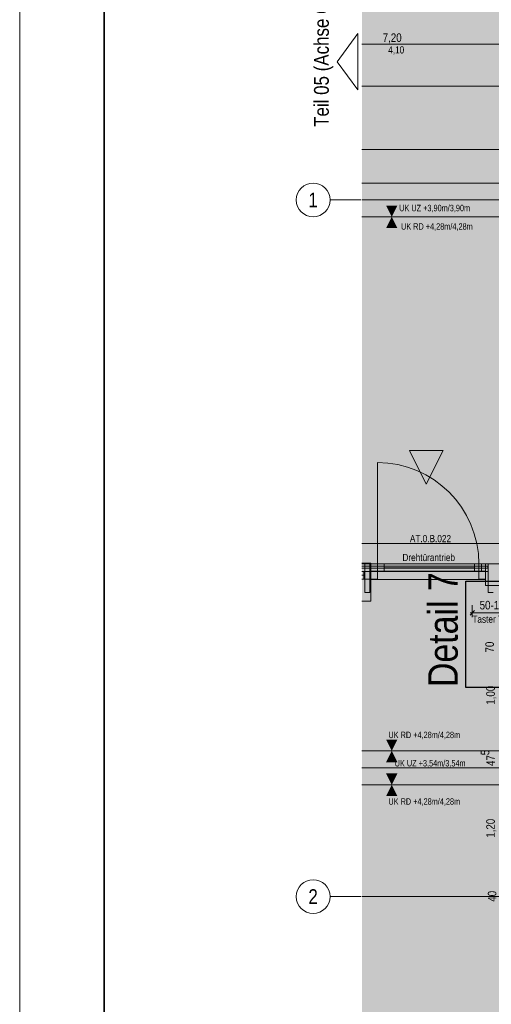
# Model space of a CAD drawing. Extents: x -620 to 300, y 62 to 1162.
# Tile 44 of 49: x -620 to -508, y 809 to 1042. Entities that reach past the tile are written whole.
import ezdxf
from ezdxf.enums import TextEntityAlignment as Align
from ezdxf.lldxf.tags import DXFTag

# ---------------------------------------------------------------- set-up
doc = ezdxf.new("R2010")
doc.units = 0
doc.layers.get('0').update_dxf_attribs({"lineweight": 13})
for name, color, linetype, lineweight, true_color in [('00_Beschriftung UZ', 3, 'Continuous', 35, 0x00ff00), ('30 -33 Aussenwände- 7 Fassade_ Elemente', 7, 'Continuous', 9, 0x00aacc), ('30 -34 Innenwände- 2 nichttragend', 7, 'Continuous', 18, 0xff7fe6), ('30 -35 Decken- 1 Konstruktion-Träger- Stahlbeton', 7, 'Continuous', 13, 0x33aa00), ('70 -72 Beschriftung- 1 Beschriftung allgemein', 7, 'Continuous', 9, 0xff6633), ('70 -76 Bemaßung- 2 Allgemein', 9, 'Continuous', 5, 0x808080), ('E_Leerrohr_Detailnummer', 1, 'Continuous', 25, 0xff0000), ('iwb_Layout Achsbezeichung', 1, 'Continuous', 13, 0xff0000), ('iwb_Layout BA_Markierung', 7, 'Continuous', 9, 0xbadcdc), ('iwb_Layout Text', 3, 'Continuous', 18, 0x00ff00), ('iwb_Schraffur_Unterzug', 7, 'Continuous', 5, 0xffffcc)]:
    doc.layers.add(name, color=color, linetype=linetype, lineweight=lineweight, true_color=true_color)
for name, color, linetype, lineweight in [('70 -71 Achsen- 1 Gebäudeachsen', 7, 'STRICHPUNKT2-A06G945V8I', 18), ('iwb_Plankopf Rahmen', 7, 'Continuous', 35), ('Keine-1', 7, 'Continuous', 15)]:
    doc.layers.add(name, color=color, linetype=linetype, lineweight=lineweight)
doc.styles.get("Standard").update_dxf_attribs({"font": 'ARIALN.TTF'})
tags = doc.linetypes.add('fein_strichliert-A06G945W8I', pattern=[4, 1, -2, 1]).pattern_tags.tags
tags[8:9] = [DXFTag(74, 4), DXFTag(75, 0), DXFTag(340, '0'), DXFTag(46, 0.0), DXFTag(50, 0.0), DXFTag(44, 0.0), DXFTag(45, 0.0)]
tags[6:7] = [DXFTag(74, 4), DXFTag(75, 0), DXFTag(340, '0'), DXFTag(46, 0.0), DXFTag(50, 0.0), DXFTag(44, 0.0), DXFTag(45, 0.0)]
tags[4:5] = [DXFTag(74, 4), DXFTag(75, 0), DXFTag(340, '0'), DXFTag(46, 0.0), DXFTag(50, 0.0), DXFTag(44, 0.0), DXFTag(45, 0.0)]
tags = doc.linetypes.add('STRICHPUNKT2', pattern=[12.7, 6.35, -3.175, 0, -3.175]).pattern_tags.tags
tags[10:11] = [DXFTag(74, 4), DXFTag(75, 0), DXFTag(340, '0'), DXFTag(46, 0.0), DXFTag(50, 0.0), DXFTag(44, 0.0), DXFTag(45, 0.0)]
tags[8:9] = [DXFTag(74, 4), DXFTag(75, 0), DXFTag(340, '0'), DXFTag(46, 0.0), DXFTag(50, 0.0), DXFTag(44, 0.0), DXFTag(45, 0.0)]
tags[6:7] = [DXFTag(74, 4), DXFTag(75, 0), DXFTag(340, '0'), DXFTag(46, 0.0), DXFTag(50, 0.0), DXFTag(44, 0.0), DXFTag(45, 0.0)]
tags[4:5] = [DXFTag(74, 4), DXFTag(75, 0), DXFTag(340, '0'), DXFTag(46, 0.0), DXFTag(50, 0.0), DXFTag(44, 0.0), DXFTag(45, 0.0)]
tags = doc.linetypes.add('STRICHPUNKT2-A06G945V8I', pattern=[12.7, 6.35, -3.175, 0, -3.175]).pattern_tags.tags
tags[10:11] = [DXFTag(74, 4), DXFTag(75, 0), DXFTag(340, '0'), DXFTag(46, 0.0), DXFTag(50, 0.0), DXFTag(44, 0.0), DXFTag(45, 0.0)]
tags[8:9] = [DXFTag(74, 4), DXFTag(75, 0), DXFTag(340, '0'), DXFTag(46, 0.0), DXFTag(50, 0.0), DXFTag(44, 0.0), DXFTag(45, 0.0)]
tags[6:7] = [DXFTag(74, 4), DXFTag(75, 0), DXFTag(340, '0'), DXFTag(46, 0.0), DXFTag(50, 0.0), DXFTag(44, 0.0), DXFTag(45, 0.0)]
tags[4:5] = [DXFTag(74, 4), DXFTag(75, 0), DXFTag(340, '0'), DXFTag(46, 0.0), DXFTag(50, 0.0), DXFTag(44, 0.0), DXFTag(45, 0.0)]

# ---------------------------------------------------------------- blocks, each defined once
blk = doc.blocks.new('Polygon-A06G945N8I')
at = {"color": 0, "linetype": 'ByBlock', "lineweight": -2, "ltscale": 0.13}
blk.add_solid([(-458.9, 86.61), (-538.63, 86.4), (-458.74, 1083.81), (-538.63, 1083.81)], dxfattribs=at)
blk = doc.blocks.new('Referenz-A06G945X8I')
at = {"layer": '00_Beschriftung UZ', "color": 0, "linetype": 'Continuous', "lineweight": -2, "ltscale": 0.13}
for points in [[(-532.91, 998.12), (-531.58, 995.45), (-530.24, 998.12)], [(-532.91, 992.78), (-531.58, 995.45), (-530.24, 992.78)], [(-532.91, 871.62), (-531.58, 868.95), (-530.24, 871.62)], [(-532.91, 866.28), (-531.58, 868.95), (-530.24, 866.28)], [(-532.91, 863.62), (-531.58, 860.95), (-530.24, 863.62)], [(-532.91, 858.28), (-531.58, 860.95), (-530.24, 858.28)]]:
    blk.add_solid(points, dxfattribs=at)
at = {"layer": '30 -33 Aussenwände- 7 Fassade_ Elemente', "color": 0, "linetype": 'fein_strichliert-A06G945W8I', "lineweight": -2, "ltscale": 0.13}
for p, q in [((-538.63, 1011.39), (-454.78, 1011.39)), ((-534.95, 937.25), (-534.95, 913.25)), ((-538.63, 918.09), (-467.52, 918.09)), ((-509.35, 911.55), (-536.55, 911.55)), ((-509.35, 909.55), (-536.55, 909.55)), ((-534.95, 911.45), (-510.95, 911.45))]:
    blk.add_line(p, q, dxfattribs=at)
at = {"layer": '30 -33 Aussenwände- 7 Fassade_ Elemente', "color": 0, "lineweight": -2}
for p, q in [((-538.63, 913.45), (-536.55, 913.45)), ((-536.55, 913.45), (-536.55, 911.45)), ((-538.63, 911.45), (-538.15, 911.45)), ((-538.15, 910.55), (-538.63, 910.55)), ((-538.15, 909.65), (-538.63, 909.65)), ((-538.15, 911.45), (-538.15, 909.65)), ((-536.55, 911.45), (-538.15, 911.45)), ((-538.15, 909.65), (-536.55, 909.65)), ((-536.55, 909.65), (-536.55, 911.45)), ((-536.55, 904.45), (-536.55, 909.65)), ((-538.63, 904.45), (-536.55, 904.45))]:
    blk.add_line(p, q, dxfattribs=at)
at = {"layer": '30 -33 Aussenwände- 7 Fassade_ Elemente', "color": 0, "linetype": 'Continuous', "lineweight": -2, "ltscale": 0.13}
for p, q in [((-537.95, 913.25), (-538.63, 913.25)), ((-538.63, 913.25), (-537.95, 913.25)), ((-537.95, 911.45), (-537.95, 913.25)), ((-537.95, 906.45), (-537.95, 913.25)), ((-537.95, 913.25), (-537.95, 911.45)), ((-537.95, 913.25), (-536.75, 913.25)), ((-536.75, 911.45), (-536.75, 913.25)), ((-536.75, 913.25), (-534.95, 913.25)), ((-536.75, 913.25), (-536.75, 906.45)), ((-536.75, 913.25), (-509.35, 913.25)), ((-534.95, 911.45), (-534.95, 913.25)), ((-534.95, 913.25), (-510.95, 913.25)), ((-534.95, 913.25), (-533.35, 913.25)), ((-534.95, 911.45), (-534.95, 913.25)), ((-533.35, 913.25), (-533.35, 911.45)), ((-533.35, 912.35), (-511.95, 912.35)), ((-511.95, 911.45), (-511.95, 913.25)), ((-511.95, 913.25), (-510.35, 913.25)), ((-510.95, 913.25), (-510.95, 911.45)), ((-510.35, 913.25), (-510.35, 911.45)), ((-510.35, 913.25), (-508.75, 913.25)), ((-509.35, 913.25), (-509.35, 911.45)), ((-508.75, 913.25), (-508.75, 911.45)), ((-508.75, 906.45), (-508.75, 913.25)), ((-508.75, 913.25), (-507.55, 913.25)), ((-537.95, 911.45), (-538.63, 911.45)), ((-538.63, 911.45), (-537.95, 911.45)), ((-534.95, 911.45), (-536.75, 911.45)), ((-509.35, 911.45), (-536.75, 911.45)), ((-536.55, 911.45), (-534.95, 911.45)), ((-536.55, 909.65), (-536.55, 911.45)), ((-534.95, 909.65), (-536.55, 909.65)), ((-534.95, 911.45), (-534.95, 909.65)), ((-533.35, 911.45), (-534.95, 911.45)), ((-510.95, 911.45), (-534.95, 911.45)), ((-510.35, 911.45), (-511.95, 911.45)), ((-510.95, 911.45), (-509.35, 911.45)), ((-510.95, 909.65), (-510.95, 911.45)), ((-509.35, 909.65), (-510.95, 909.65)), ((-508.75, 911.45), (-510.35, 911.45)), ((-509.35, 911.45), (-509.35, 909.65)), ((-536.75, 906.45), (-537.95, 906.45)), ((-507.55, 906.45), (-508.75, 906.45))]:
    blk.add_line(p, q, dxfattribs=at)
at = {"layer": '30 -33 Aussenwände- 7 Fassade_ Elemente', "color": 0, "linetype": 'fein_strichliert-A06G945W8I', "lineweight": -2, "ltscale": 0.13}
blk.add_ellipse((-534.95, 913.25), major_axis=(24, 0), ratio=1, start_param=0, end_param=1.570796, dxfattribs=at)
at = {"layer": '30 -34 Innenwände- 2 nichttragend', "color": 0, "lineweight": -2}
for p, q in [((-508.85, 912.75), (-538.63, 912.75)), ((-508.85, 912.75), (-538.63, 912.75)), ((-538.63, 912.25), (-508.85, 912.25)), ((-538.63, 912.25), (-508.85, 912.25)), ((-509.35, 912.75), (-509.35, 913.25)), ((-509.35, 913.25), (-460.08, 913.25)), ((-509.35, 913.25), (-506.95, 913.25)), ((-508.85, 912.75), (-509.35, 912.75)), ((-509.35, 908.15), (-509.35, 912.25)), ((-509.35, 912.25), (-508.85, 912.25)), ((-508.85, 912.25), (-508.85, 912.75)), ((-508.85, 912.25), (-508.85, 912.75)), ((-460.08, 908.15), (-509.35, 908.15)), ((-506.95, 908.15), (-509.35, 908.15))]:
    blk.add_line(p, q, dxfattribs=at)
at = {"layer": '30 -35 Decken- 1 Konstruktion-Träger- Stahlbeton', "color": 0, "linetype": 'fein_strichliert-A06G945W8I', "lineweight": -2, "ltscale": 0.13}
for p, q in [((-459.58, 1003.45), (-538.63, 1003.45)), ((-459.58, 995.45), (-538.63, 995.45)), ((-538.63, 868.95), (-494.08, 868.95)), ((-538.63, 860.95), (-494.08, 860.95))]:
    blk.add_line(p, q, dxfattribs=at)
at = {"layer": '70 -71 Achsen- 1 Gebäudeachsen', "color": 0, "linetype": 'STRICHPUNKT2-A06G945V8I', "lineweight": -2, "ltscale": 0.13}
for p, q in [((-538.63, 999.45), (76.5, 999.45)), ((-538.63, 864.95), (76.5, 864.95)), ((-538.63, 834.45), (76.5, 834.45))]:
    blk.add_line(p, q, dxfattribs=at)
at = {"layer": '70 -72 Beschriftung- 1 Beschriftung allgemein', "color": 0, "linetype": 'Continuous', "lineweight": -2, "ltscale": 0.13}
for p, q in [((-527.4, 940.15), (-523.41, 932.15)), ((-519.4, 940.15), (-527.4, 940.15)), ((-523.41, 932.15), (-519.4, 940.15))]:
    blk.add_line(p, q, dxfattribs=at)
at = {"layer": '70 -76 Bemaßung- 2 Allgemein', "color": 0, "linetype": 'Continuous', "lineweight": -2, "ltscale": 0.13}
for p, q in [((-460.64, 1036.39), (-538.63, 1036.39)), ((-500.14, 1026.39), (-538.63, 1026.39)), ((-512.5, 903.45), (-512.5, 900.65)), ((-513.03, 901.12), (-511.97, 902.18)), ((-513, 901.65), (-511.44, 901.65)), ((-503.14, 901.65), (-511.44, 901.65))]:
    blk.add_line(p, q, dxfattribs=at)
at = {"layer": 'Keine-1', "color": 0, "linetype": 'fein_strichliert-A06G945W8I', "lineweight": -2, "ltscale": 0.13}
blk.add_line((-538.63, 1011.39), (76.5, 1011.39), dxfattribs=at)
at = {"layer": '00_Beschriftung UZ', "color": 0, "linetype": 'ByBlock', "lineweight": -2, "ltscale": 0.13, "char_height": 1.5103, "attachment_point": 1}
for s, insert in [('{\\fArial Narrow;UK UZ +3,90m/3,90m}', (-529.81, 998.3)), ('{\\fArial Narrow;UK RD +4,28m/4,28m}', (-529.38, 993.93)), ('{\\fArial Narrow;UK RD +4,28m/4,28m}', (-532.36, 873.5)), ('{\\fArial Narrow;UK UZ +3,54m/3,54m}', (-530.87, 866.79)), ('{\\fArial Narrow;UK RD +4,28m/4,28m}', (-532.36, 857.73))]:
    blk.add_mtext(s, dxfattribs=dict(at, insert=insert))
at = {"layer": '70 -72 Beschriftung- 1 Beschriftung allgemein', "color": 0, "linetype": 'Continuous', "lineweight": -2, "ltscale": 0.13, "char_height": 1.7, "attachment_point": 1}
for s, insert in [('{\\fArial Narrow;AT.0.B.022}', (-527.28, 920.09)), ('{\\fArial Narrow;Drehtürantrieb}', (-529.05, 915.62)), ('{\\fArial Narrow;Taster Tür}', (-512.49, 901.01))]:
    blk.add_mtext(s, dxfattribs=dict(at, insert=insert))
at = {"layer": '70 -76 Bemaßung- 2 Allgemein', "color": 0, "linetype": 'Continuous', "lineweight": -2, "ltscale": 0.13, "attachment_point": 1}
for s, insert, char_height in [('{\\fArial Narrow;7,20}', (-533.72, 1038.91), 2.0138), ('{\\fArial Narrow;4,10}', (-532.42, 1035.85), 1.7), ('{\\fArial Narrow;50-150}', (-510.77, 904.49), 2.0138)]:
    blk.add_mtext(s, dxfattribs=dict(at, insert=insert, char_height=char_height))
at = {"layer": '70 -76 Bemaßung- 2 Allgemein', "color": 0, "linetype": 'Continuous', "lineweight": -2, "ltscale": 0.13, "char_height": 2.0138, "attachment_point": 1, "rotation": 90}
for s, insert in [('{\\fArial Narrow;70}', (-509.42, 892.27)), ('{\\fArial Narrow;1,00}', (-509.2, 879.89)), ('{\\fArial Narrow;5}', (-510.49, 867.93)), ('{\\fArial Narrow;47}', (-509.15, 865.39)), ('{\\fArial Narrow;1,20}', (-509.2, 848.39)), ('{\\fArial Narrow;40}', (-508.83, 833.24))]:
    blk.add_mtext(s, dxfattribs=dict(at, insert=insert))
blk = doc.blocks.new('Referenz-A06G945Z8I')
at = {"layer": 'iwb_Schraffur_Unterzug', "linetype": 'Continuous', "ltscale": 0.13}
for points in [[(-538.63, 1003.45), (76.5, 1003.45), (76.5, 1001.79)], [(-538.63, 1003.45), (76.5, 1001.79), (-538.63, 1001.09)], [(-538.63, 1001.09), (76.5, 1001.79), (76.5, 997.11)], [(-538.63, 1001.09), (76.5, 997.11), (-538.63, 997.82)], [(-538.63, 997.82), (76.5, 997.11), (76.5, 995.45)], [(-538.63, 997.82), (76.5, 995.45), (-538.63, 995.45)], [(-538.63, 868.95), (-453.08, 868.95), (-538.63, 868.67)], [(-538.63, 868.67), (-453.08, 868.95), (-453.08, 860.95)], [(-538.63, 868.67), (-453.08, 860.95), (-538.63, 861.23)], [(-538.63, 861.23), (-453.08, 860.95), (-538.63, 860.95)]]:
    blk.add_solid(points, dxfattribs=at)
blk = doc.blocks.new('Polygon-A06G946B8I')
at = {"color": 0, "linetype": 'ByBlock', "lineweight": -2, "ltscale": 0.25}
for p, q in [((-514.01, 883.99), (-514.01, 909.18)), ((-514.01, 909.18), (-494.84, 909.18)), ((-494.84, 909.18), (-494.84, 883.99)), ((-494.84, 883.99), (-514.01, 883.99))]:
    blk.add_line(p, q, dxfattribs=at)
blk = doc.blocks.new('Einzeiliger Text-A06G946L8I')
at = {"color": 0, "lineweight": -2, "insert": (-522.95, 884.09), "char_height": 7, "attachment_point": 1, "rotation": 90}
blk.add_mtext('{\\fArial Narrow;Detail 7}', dxfattribs=at)

msp = doc.modelspace()

# ---------------------------------------------------------------- linework, layer by layer
at = {"layer": 'iwb_Layout Achsbezeichung', "linetype": 'STRICHPUNKT2', "lineweight": 13, "ltscale": 0.39}
for p, q in [((-538.86, 999.45), (-546.19, 999.45)), ((-538.86, 834.45), (-546.19, 834.45))]:
    msp.add_line(p, q, dxfattribs=at)
at = {"layer": 'iwb_Layout Achsbezeichung', "ltscale": 0.39}
for centre in [(-550.19, 999.45), (-550.19, 834.45)]:
    msp.add_circle(centre, 4, dxfattribs=at)
at = {"layer": 'iwb_Layout Text', "linetype": 'Continuous', "ltscale": 0.18}
for p, q in [((-544.48, 1032.19), (-539.59, 1038.88)), ((-539.59, 1025.5), (-539.59, 1038.88)), ((-539.59, 1025.5), (-544.48, 1032.19))]:
    msp.add_line(p, q, dxfattribs=at)
at = {"layer": 'iwb_Plankopf Rahmen', "color": 8, "lineweight": 13, "ltscale": 0.13, "true_color": 0x808080}
msp.add_lwpolyline([(300.35, 62.43), (-619.65, 62.43), (-619.65, 1162.43), (300.35, 1162.43), (300.35, 62.43)], close=True, dxfattribs=at)
at = {"layer": 'iwb_Plankopf Rahmen', "ltscale": 0.35}
msp.add_lwpolyline([(-599.65, 67.43), (-599.65, 1157.43), (295.35, 1157.43), (295.35, 67.43), (-599.65, 67.43)], close=True, dxfattribs=at)

# ---------------------------------------------------------------- block references
at = {"color": 8, "lineweight": 13, "ltscale": 0.13, "true_color": 0x808080}
msp.add_blockref('Referenz-A06G945X8I', (0, 0), dxfattribs=at)
at = {"color": 8, "lineweight": 25, "ltscale": 0.25, "true_color": 0x808080}
msp.add_blockref('Referenz-A06G945Z8I', (0, 0), dxfattribs=at)
at = {"layer": 'E_Leerrohr_Detailnummer', "ltscale": 0.25}
for name in ['Einzeiliger Text-A06G946L8I', 'Polygon-A06G946B8I']:
    msp.add_blockref(name, (0, 0), dxfattribs=at)
at = {"layer": 'iwb_Layout BA_Markierung', "ltscale": 0.13}
msp.add_blockref('Polygon-A06G945N8I', (0, 0), dxfattribs=at)

# ---------------------------------------------------------------- texts
at = {"layer": 'iwb_Layout Achsbezeichung', "ltscale": 0.39}
for s, p in [('1', (-550.19, 999.45)), ('2', (-550.19, 834.45))]:
    msp.add_text(s, height=3.5, dxfattribs=at).set_placement(p, align=Align.MIDDLE_CENTER)
at = {"layer": 'iwb_Layout Text', "ltscale": 0.18}
msp.add_text('Teil 05 (Achse Q-M)', height=3.5, rotation=90, dxfattribs=at).set_placement((-546.48, 1016.77))

doc.saveas('drawing.dxf')
